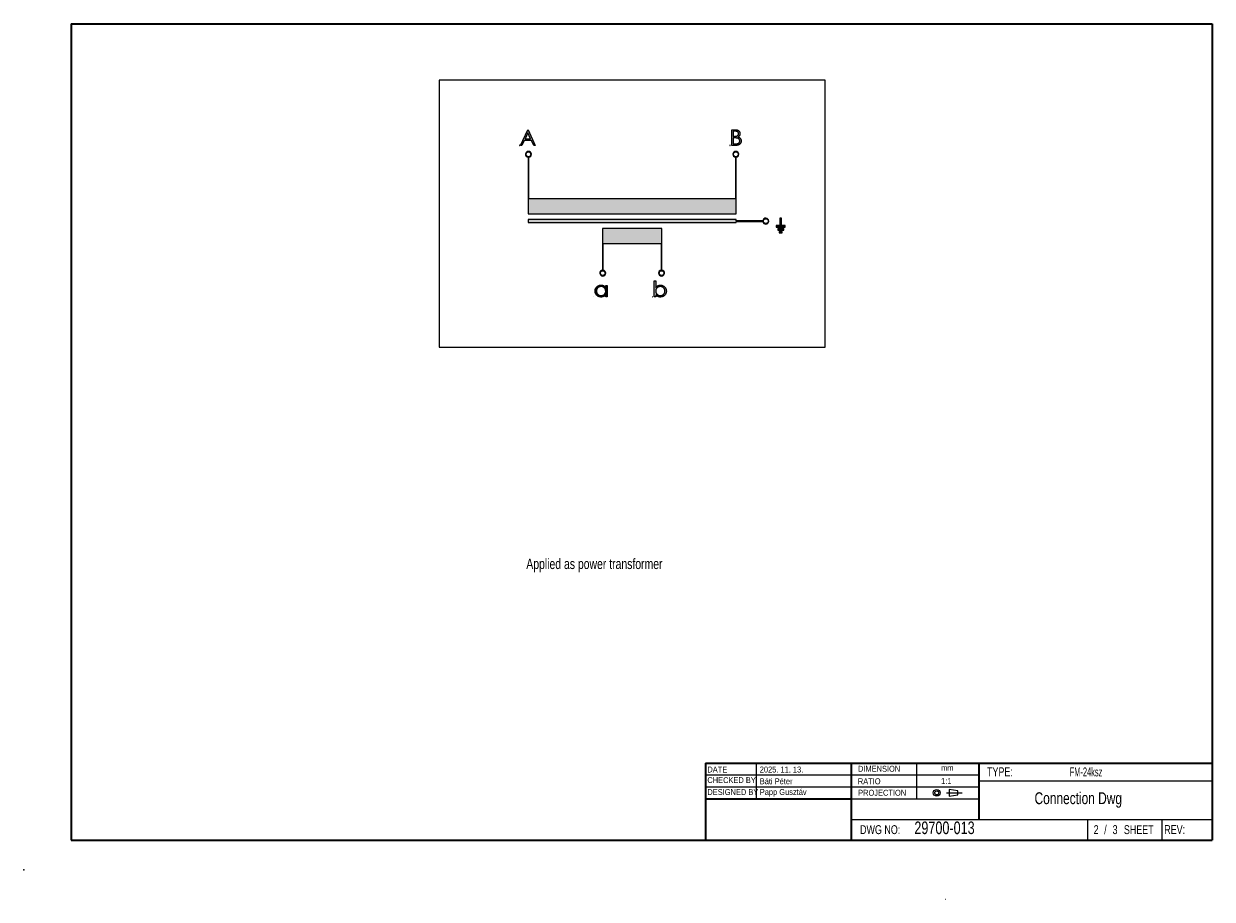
# Paper-space layout 'English' of a CAD drawing. Header units: millimetres. Extents: x 0 to 400, y -10 to 285.
import ezdxf

# ---------------------------------------------------------------- set-up
doc = ezdxf.new("R2010")
doc.units = ezdxf.units.MM
doc.header["$PDSIZE"] = -1
doc.linetypes.add('CENTERX2', pattern=[20.32, 12.7, -2.54, 2.54, -2.54])
doc.styles.add('SLDTEXTSTYLE0', font='TXT', dxfattribs={"width": 0.75})
doc.styles.add('SLDTEXTSTYLE1', font='TXT', dxfattribs={"width": 0.605})

psp = doc.layouts.new('English')

# ---------------------------------------------------------------- hatches: boundary and pattern name
at = {"linetype": 'Continuous'}
h = psp.add_hatch(color=7, dxfattribs=at)
h.paths.add_polyline_path([(171.64, 244.03), (172.15, 244.03), (169.71, 249.32), (169.64, 249.32), (167.13, 244.03), (167.65, 244.03), (168.45, 245.73), (170.85, 245.73)], flags=0)
h.paths.add_polyline_path([(169.67, 248.29), (170.6, 246.27), (168.71, 246.27)], flags=0)
h = psp.add_hatch(color=7, dxfattribs=at)
edge = h.paths.add_edge_path(flags=0)
edge.add_spline(control_points=[(240.44, 246.89), (240.49, 246.92), (240.58, 246.98), (240.71, 247.09), (240.81, 247.22), (240.9, 247.36), (240.97, 247.51), (241.02, 247.67), (241.05, 247.84), (241.05, 247.95), (241.05, 248.01)], knot_values=[0, 0, 0, 0, 0.128234, 0.252451, 0.374261, 0.496377, 0.619448, 0.743419, 0.869431, 1, 1, 1, 1], weights=[1, 1, 1, 1, 1, 1, 1, 1, 1, 1, 1], degree=3, periodic=0)
edge.add_spline(control_points=[(241.05, 248.01), (241.05, 248.07), (241.05, 248.2), (241.01, 248.38), (240.95, 248.55), (240.86, 248.71), (240.76, 248.85), (240.63, 248.98), (240.49, 249.09), (240.36, 249.16), (240.24, 249.21), (240.14, 249.24), (240.03, 249.26), (239.92, 249.29), (239.8, 249.3), (239.66, 249.31), (239.52, 249.32), (239.42, 249.32), (239.37, 249.32)], knot_values=[0, 0, 0, 0, 0.077182, 0.152719, 0.226646, 0.301825, 0.376416, 0.449465, 0.522032, 0.596644, 0.635901, 0.678121, 0.723132, 0.771635, 0.82332, 0.878677, 0.937406, 1, 1, 1, 1], weights=[1, 1, 1, 1, 1, 1, 1, 1, 1, 1, 1, 1, 1, 1, 1, 1, 1, 1, 1], degree=3, periodic=0)
edge.add_line((239.37, 249.32), (238.34, 249.32))
edge.add_line((238.34, 249.32), (238.34, 244.03))
edge.add_line((238.34, 244.03), (239.77, 244.03))
edge.add_spline(control_points=[(239.77, 244.03), (239.83, 244.03), (239.95, 244.03), (240.13, 244.06), (240.3, 244.09), (240.46, 244.14), (240.61, 244.2), (240.75, 244.27), (240.88, 244.36), (241, 244.46), (241.11, 244.58), (241.2, 244.69), (241.28, 244.82), (241.35, 244.95), (241.4, 245.09), (241.43, 245.23), (241.45, 245.38), (241.46, 245.48), (241.46, 245.53)], knot_values=[0, 0, 0, 0, 0.074522, 0.145314, 0.213177, 0.278705, 0.342112, 0.404261, 0.466239, 0.52828, 0.589543, 0.648814, 0.707317, 0.764765, 0.82182, 0.879665, 0.93884, 1, 1, 1, 1], weights=[1, 1, 1, 1, 1, 1, 1, 1, 1, 1, 1, 1, 1, 1, 1, 1, 1, 1, 1], degree=3, periodic=0)
edge.add_spline(control_points=[(241.46, 245.53), (241.46, 245.58), (241.45, 245.68), (241.43, 245.83), (241.4, 245.97), (241.35, 246.11), (241.28, 246.24), (241.21, 246.35), (241.12, 246.46), (241.03, 246.56), (240.91, 246.66), (240.77, 246.74), (240.62, 246.82), (240.5, 246.86), (240.44, 246.89)], knot_values=[0, 0, 0, 0, 0.083354, 0.165113, 0.244471, 0.323858, 0.401709, 0.478603, 0.553616, 0.629777, 0.7097, 0.797086, 0.893943, 1, 1, 1, 1], weights=[1, 1, 1, 1, 1, 1, 1, 1, 1, 1, 1, 1, 1, 1, 1], degree=3, periodic=0)
edge = h.paths.add_edge_path(flags=0)
edge.add_spline(control_points=[(239.46, 248.78), (239.5, 248.78), (239.6, 248.78), (239.73, 248.77), (239.85, 248.75), (239.96, 248.73), (240.06, 248.7), (240.15, 248.67), (240.24, 248.62), (240.31, 248.57), (240.37, 248.52), (240.43, 248.46), (240.47, 248.4), (240.51, 248.33), (240.54, 248.25), (240.56, 248.17), (240.57, 248.09), (240.58, 248.03), (240.58, 248)], knot_values=[0, 0, 0, 0, 0.09126, 0.176546, 0.255515, 0.32897, 0.397569, 0.460759, 0.520282, 0.5766, 0.630098, 0.682521, 0.733159, 0.78413, 0.835598, 0.888182, 0.942997, 1, 1, 1, 1], weights=[1, 1, 1, 1, 1, 1, 1, 1, 1, 1, 1, 1, 1, 1, 1, 1, 1, 1, 1], degree=3, periodic=0)
edge.add_spline(control_points=[(240.58, 248), (240.58, 247.96), (240.57, 247.87), (240.54, 247.74), (240.49, 247.62), (240.42, 247.51), (240.33, 247.4), (240.23, 247.32), (240.11, 247.24), (240.01, 247.19), (239.91, 247.16), (239.83, 247.14), (239.73, 247.12), (239.63, 247.11), (239.52, 247.1), (239.4, 247.09), (239.27, 247.09), (239.18, 247.08), (239.13, 247.08)], knot_values=[0, 0, 0, 0, 0.068636, 0.135185, 0.202717, 0.27157, 0.341133, 0.410222, 0.481168, 0.55446, 0.594294, 0.638261, 0.68681, 0.7394, 0.797711, 0.8603, 0.927699, 1, 1, 1, 1], weights=[1, 1, 1, 1, 1, 1, 1, 1, 1, 1, 1, 1, 1, 1, 1, 1, 1, 1, 1], degree=3, periodic=0)
edge.add_line((239.13, 247.08), (238.81, 247.08))
edge.add_line((238.81, 247.08), (238.81, 248.78))
edge.add_line((238.81, 248.78), (239.46, 248.78))
edge = h.paths.add_edge_path(flags=0)
edge.add_spline(control_points=[(240.12, 246.48), (240.18, 246.46), (240.31, 246.43), (240.48, 246.35), (240.63, 246.25), (240.73, 246.15), (240.81, 246.07), (240.85, 246), (240.89, 245.93), (240.93, 245.85), (240.95, 245.78), (240.97, 245.7), (240.98, 245.62), (240.98, 245.56), (240.98, 245.53)], knot_values=[0, 0, 0, 0, 0.143309, 0.277421, 0.405171, 0.529268, 0.589902, 0.649129, 0.707867, 0.764857, 0.822497, 0.880398, 0.939713, 1, 1, 1, 1], weights=[1, 1, 1, 1, 1, 1, 1, 1, 1, 1, 1, 1, 1, 1, 1], degree=3, periodic=0)
edge.add_spline(control_points=[(240.98, 245.53), (240.98, 245.49), (240.98, 245.4), (240.94, 245.27), (240.89, 245.14), (240.82, 245.02), (240.73, 244.91), (240.62, 244.82), (240.5, 244.74), (240.39, 244.69), (240.29, 244.66), (240.21, 244.63), (240.11, 244.61), (240.01, 244.6), (239.89, 244.59), (239.77, 244.58), (239.63, 244.58), (239.54, 244.57), (239.49, 244.57)], knot_values=[0, 0, 0, 0, 0.066884, 0.133364, 0.200692, 0.271031, 0.342035, 0.412126, 0.483159, 0.556302, 0.59546, 0.639227, 0.687794, 0.740178, 0.798205, 0.860261, 0.927498, 1, 1, 1, 1], weights=[1, 1, 1, 1, 1, 1, 1, 1, 1, 1, 1, 1, 1, 1, 1, 1, 1, 1, 1], degree=3, periodic=0)
edge.add_line((239.49, 244.57), (238.81, 244.57))
edge.add_line((238.81, 244.57), (238.81, 246.54))
edge.add_line((238.81, 246.54), (239.13, 246.54))
edge.add_spline(control_points=[(239.13, 246.54), (239.18, 246.54), (239.29, 246.54), (239.45, 246.54), (239.59, 246.53), (239.72, 246.53), (239.84, 246.52), (239.95, 246.51), (240.04, 246.5), (240.09, 246.48), (240.12, 246.48)], knot_values=[0, 0, 0, 0, 0.170715, 0.328655, 0.473823, 0.605269, 0.722943, 0.828047, 0.920694, 1, 1, 1, 1], weights=[1, 1, 1, 1, 1, 1, 1, 1, 1, 1, 1], degree=3, periodic=0)
h = psp.add_hatch(color=7, dxfattribs=at)
edge = h.paths.add_edge_path(flags=0)
edge.add_line((169.96, 226.03), (169.96, 240.04))
edge.add_arc((169.86, 241.03), 1, 275.7392, 624.2608)
edge.add_line((169.76, 240.04), (169.76, 221.03))
edge.add_line((169.76, 221.03), (239.76, 221.03))
edge.add_line((239.76, 221.03), (239.76, 240.04))
edge.add_arc((239.66, 241.03), 1, 275.7392, 624.2608)
edge.add_line((239.56, 240.04), (239.56, 226.03))
edge.add_line((239.56, 226.03), (169.96, 226.03))
edge = h.paths.add_edge_path(flags=0)
edge.add_arc((239.66, 241.03), 0.8, 0, 360)
edge = h.paths.add_edge_path(flags=0)
edge.add_arc((169.86, 241.03), 0.8, 0, 360)
h = psp.add_hatch(color=7, dxfattribs=at)
edge = h.paths.add_edge_path(flags=0)
edge.add_line((239.76, 218.43), (248.76, 218.43))
edge.add_arc((249.76, 218.53), 1, 185.7392, 534.2608)
edge.add_line((248.76, 218.63), (239.76, 218.63))
edge.add_line((239.76, 218.63), (239.76, 219.03))
edge.add_line((239.76, 219.03), (169.76, 219.03))
edge.add_line((169.76, 219.03), (169.76, 218.03))
edge.add_line((169.76, 218.03), (239.76, 218.03))
edge.add_line((239.76, 218.03), (239.76, 218.43))
edge = h.paths.add_edge_path(flags=0)
edge.add_arc((249.76, 218.53), 0.8, 0, 360)
h = psp.add_hatch(color=7, dxfattribs=at)
edge = h.paths.add_edge_path(flags=0)
edge.add_line((194.76, 216.03), (194.76, 202.03))
edge.add_arc((194.86, 201.03), 1, 95.7392, 444.2608)
edge.add_line((194.96, 202.03), (194.96, 211.03))
edge.add_line((194.96, 211.03), (214.56, 211.03))
edge.add_line((214.56, 211.03), (214.56, 202.03))
edge.add_arc((214.66, 201.03), 1, 95.7392, 444.2608)
edge.add_line((214.76, 202.03), (214.76, 216.03))
edge.add_line((214.76, 216.03), (194.76, 216.03))
edge = h.paths.add_edge_path(flags=0)
edge.add_arc((194.86, 201.03), 0.8, 0, 360)
edge = h.paths.add_edge_path(flags=0)
edge.add_arc((214.66, 201.03), 0.8, 0, 360)
for points in [[(255.01, 219.53), (254.51, 219.53), (254.51, 217.03), (253.26, 217.03), (253.26, 216.53), (256.26, 216.53), (256.26, 217.03), (255.01, 217.03)], [(253.76, 216.03), (253.76, 215.53), (255.76, 215.53), (255.76, 216.03)], [(254.26, 215.03), (254.26, 214.53), (255.26, 214.53), (255.26, 215.03)]]:
    psp.add_hatch(color=7, dxfattribs=at).paths.add_polyline_path(points, flags=0)
h = psp.add_hatch(color=7, dxfattribs=at)
edge = h.paths.add_edge_path(flags=0)
edge.add_spline(control_points=[(192.27, 194.97), (192.27, 194.91), (192.27, 194.77), (192.3, 194.57), (192.35, 194.38), (192.41, 194.2), (192.5, 194.02), (192.6, 193.85), (192.72, 193.7), (192.86, 193.55), (193.01, 193.41), (193.17, 193.29), (193.33, 193.19), (193.51, 193.11), (193.69, 193.04), (193.88, 193), (194.08, 192.97), (194.21, 192.96), (194.28, 192.96)], knot_values=[0, 0, 0, 0, 0.064954, 0.128099, 0.189669, 0.250706, 0.311891, 0.373265, 0.435809, 0.500424, 0.565061, 0.627671, 0.689332, 0.75007, 0.810996, 0.872567, 0.93538, 1, 1, 1, 1], weights=[1, 1, 1, 1, 1, 1, 1, 1, 1, 1, 1, 1, 1, 1, 1, 1, 1, 1, 1], degree=3, periodic=0)
edge.add_spline(control_points=[(194.28, 192.96), (194.36, 192.96), (194.51, 192.97), (194.73, 193), (194.95, 193.06), (195.15, 193.14), (195.34, 193.24), (195.53, 193.37), (195.7, 193.52), (195.81, 193.64), (195.86, 193.7)], knot_values=[0, 0, 0, 0, 0.12763, 0.251855, 0.3727, 0.492835, 0.61373, 0.737915, 0.865702, 1, 1, 1, 1], weights=[1, 1, 1, 1, 1, 1, 1, 1, 1, 1, 1], degree=3, periodic=0)
edge.add_line((195.86, 193.7), (195.86, 193.03))
edge.add_line((195.86, 193.03), (196.34, 193.03))
edge.add_line((196.34, 193.03), (196.34, 196.9))
edge.add_line((196.34, 196.9), (195.86, 196.9))
edge.add_line((195.86, 196.9), (195.86, 196.18))
edge.add_spline(control_points=[(195.86, 196.18), (195.81, 196.25), (195.71, 196.37), (195.55, 196.54), (195.37, 196.67), (195.18, 196.78), (194.97, 196.86), (194.76, 196.92), (194.53, 196.96), (194.38, 196.96), (194.3, 196.97)], knot_values=[0, 0, 0, 0, 0.134804, 0.261894, 0.385202, 0.504745, 0.623985, 0.745346, 0.870138, 1, 1, 1, 1], weights=[1, 1, 1, 1, 1, 1, 1, 1, 1, 1, 1], degree=3, periodic=0)
edge.add_spline(control_points=[(194.3, 196.97), (194.23, 196.96), (194.09, 196.96), (193.89, 196.93), (193.7, 196.89), (193.52, 196.82), (193.34, 196.74), (193.17, 196.64), (193.01, 196.52), (192.86, 196.38), (192.72, 196.24), (192.6, 196.08), (192.5, 195.91), (192.41, 195.74), (192.35, 195.56), (192.3, 195.37), (192.27, 195.18), (192.27, 195.04), (192.27, 194.97)], knot_values=[0, 0, 0, 0, 0.065114, 0.128369, 0.190418, 0.251921, 0.313274, 0.375086, 0.438389, 0.503209, 0.567967, 0.630868, 0.691997, 0.752426, 0.813096, 0.873921, 0.936225, 1, 1, 1, 1], weights=[1, 1, 1, 1, 1, 1, 1, 1, 1, 1, 1, 1, 1, 1, 1, 1, 1, 1, 1], degree=3, periodic=0)
edge = h.paths.add_edge_path(flags=0)
edge.add_spline(control_points=[(195.86, 194.96), (195.86, 194.89), (195.86, 194.75), (195.82, 194.55), (195.75, 194.36), (195.67, 194.18), (195.55, 194.02), (195.42, 193.87), (195.26, 193.74), (195.09, 193.63), (194.9, 193.55), (194.71, 193.48), (194.51, 193.45), (194.37, 193.44), (194.3, 193.44)], knot_values=[0, 0, 0, 0, 0.086544, 0.169548, 0.251501, 0.332864, 0.413824, 0.494444, 0.576897, 0.66176, 0.747448, 0.831336, 0.915198, 1, 1, 1, 1], weights=[1, 1, 1, 1, 1, 1, 1, 1, 1, 1, 1, 1, 1, 1, 1], degree=3, periodic=0)
edge.add_spline(control_points=[(194.3, 193.44), (194.23, 193.44), (194.1, 193.45), (193.9, 193.49), (193.71, 193.55), (193.53, 193.64), (193.36, 193.75), (193.2, 193.88), (193.07, 194.03), (192.95, 194.2), (192.86, 194.39), (192.79, 194.58), (192.75, 194.77), (192.74, 194.9), (192.74, 194.97)], knot_values=[0, 0, 0, 0, 0.083744, 0.166215, 0.248688, 0.332842, 0.416952, 0.500107, 0.583507, 0.669193, 0.754516, 0.837141, 0.918411, 1, 1, 1, 1], weights=[1, 1, 1, 1, 1, 1, 1, 1, 1, 1, 1, 1, 1, 1, 1], degree=3, periodic=0)
edge.add_spline(control_points=[(192.74, 194.97), (192.74, 195.04), (192.75, 195.17), (192.79, 195.36), (192.86, 195.55), (192.95, 195.73), (193.06, 195.9), (193.2, 196.05), (193.35, 196.19), (193.52, 196.3), (193.7, 196.38), (193.9, 196.45), (194.1, 196.48), (194.23, 196.49), (194.3, 196.49)], knot_values=[0, 0, 0, 0, 0.08199, 0.163342, 0.245815, 0.330154, 0.415225, 0.497964, 0.580495, 0.663756, 0.747524, 0.830407, 0.914079, 1, 1, 1, 1], weights=[1, 1, 1, 1, 1, 1, 1, 1, 1, 1, 1, 1, 1, 1, 1], degree=3, periodic=0)
edge.add_spline(control_points=[(194.3, 196.49), (194.36, 196.49), (194.46, 196.49), (194.62, 196.47), (194.77, 196.43), (194.91, 196.38), (195.05, 196.32), (195.18, 196.25), (195.3, 196.15), (195.41, 196.05), (195.52, 195.94), (195.61, 195.82), (195.69, 195.69), (195.75, 195.56), (195.8, 195.42), (195.84, 195.27), (195.86, 195.11), (195.86, 195.01), (195.86, 194.96)], knot_values=[0, 0, 0, 0, 0.066049, 0.130033, 0.192388, 0.253903, 0.314524, 0.375813, 0.437905, 0.501259, 0.564848, 0.626506, 0.687493, 0.748087, 0.808781, 0.870812, 0.934366, 1, 1, 1, 1], weights=[1, 1, 1, 1, 1, 1, 1, 1, 1, 1, 1, 1, 1, 1, 1, 1, 1, 1, 1], degree=3, periodic=0)
h = psp.add_hatch(color=7, dxfattribs=at)
edge = h.paths.add_edge_path(flags=0)
edge.add_spline(control_points=[(216.27, 194.96), (216.27, 195.03), (216.27, 195.16), (216.24, 195.36), (216.19, 195.55), (216.13, 195.73), (216.04, 195.91), (215.94, 196.07), (215.82, 196.23), (215.68, 196.38), (215.53, 196.52), (215.37, 196.64), (215.21, 196.74), (215.03, 196.82), (214.85, 196.89), (214.66, 196.93), (214.46, 196.96), (214.32, 196.96), (214.25, 196.97)], knot_values=[0, 0, 0, 0, 0.064983, 0.127824, 0.189422, 0.250171, 0.311081, 0.372656, 0.435227, 0.499872, 0.564537, 0.627175, 0.688863, 0.749628, 0.810581, 0.872179, 0.935351, 1, 1, 1, 1], weights=[1, 1, 1, 1, 1, 1, 1, 1, 1, 1, 1, 1, 1, 1, 1, 1, 1, 1, 1], degree=3, periodic=0)
edge.add_spline(control_points=[(214.25, 196.97), (214.18, 196.96), (214.03, 196.96), (213.8, 196.92), (213.59, 196.86), (213.39, 196.78), (213.19, 196.67), (213.01, 196.53), (212.84, 196.38), (212.73, 196.26), (212.68, 196.2)], knot_values=[0, 0, 0, 0, 0.126752, 0.250277, 0.371034, 0.49161, 0.61281, 0.737319, 0.865364, 1, 1, 1, 1], weights=[1, 1, 1, 1, 1, 1, 1, 1, 1, 1, 1], degree=3, periodic=0)
edge.add_line((212.68, 196.2), (212.68, 198.46))
edge.add_line((212.68, 198.46), (212.2, 198.46))
edge.add_line((212.2, 198.46), (212.2, 193.03))
edge.add_line((212.2, 193.03), (212.68, 193.03))
edge.add_line((212.68, 193.03), (212.68, 193.75))
edge.add_spline(control_points=[(212.68, 193.75), (212.73, 193.68), (212.83, 193.56), (212.99, 193.39), (213.17, 193.26), (213.36, 193.15), (213.57, 193.07), (213.78, 193), (214.01, 192.97), (214.16, 192.97), (214.24, 192.96)], knot_values=[0, 0, 0, 0, 0.134924, 0.26303, 0.385707, 0.505717, 0.625137, 0.74612, 0.870524, 1, 1, 1, 1], weights=[1, 1, 1, 1, 1, 1, 1, 1, 1, 1, 1], degree=3, periodic=0)
edge.add_spline(control_points=[(214.24, 192.96), (214.31, 192.97), (214.44, 192.97), (214.64, 193), (214.84, 193.04), (215.02, 193.11), (215.2, 193.19), (215.37, 193.29), (215.53, 193.41), (215.68, 193.55), (215.82, 193.69), (215.94, 193.85), (216.04, 194.02), (216.13, 194.19), (216.19, 194.37), (216.24, 194.56), (216.27, 194.76), (216.27, 194.89), (216.27, 194.96)], knot_values=[0, 0, 0, 0, 0.065019, 0.128513, 0.19047, 0.251883, 0.313145, 0.374867, 0.438077, 0.502802, 0.567464, 0.630273, 0.691489, 0.752131, 0.812711, 0.873772, 0.935985, 1, 1, 1, 1], weights=[1, 1, 1, 1, 1, 1, 1, 1, 1, 1, 1, 1, 1, 1, 1, 1, 1, 1, 1], degree=3, periodic=0)
edge = h.paths.add_edge_path(flags=0)
edge.add_spline(control_points=[(212.68, 194.97), (212.68, 195.04), (212.68, 195.18), (212.72, 195.38), (212.79, 195.57), (212.87, 195.74), (212.99, 195.91), (213.12, 196.06), (213.28, 196.18), (213.45, 196.29), (213.64, 196.38), (213.84, 196.44), (214.04, 196.48), (214.17, 196.49), (214.24, 196.49)], knot_values=[0, 0, 0, 0, 0.08604, 0.168978, 0.2499, 0.331199, 0.412455, 0.493598, 0.575986, 0.661382, 0.747581, 0.831818, 0.915265, 1, 1, 1, 1], weights=[1, 1, 1, 1, 1, 1, 1, 1, 1, 1, 1, 1, 1, 1, 1], degree=3, periodic=0)
edge.add_spline(control_points=[(214.24, 196.49), (214.31, 196.49), (214.44, 196.48), (214.64, 196.44), (214.83, 196.38), (215.01, 196.29), (215.18, 196.18), (215.34, 196.05), (215.47, 195.9), (215.59, 195.72), (215.68, 195.54), (215.75, 195.35), (215.79, 195.16), (215.8, 195.02), (215.8, 194.96)], knot_values=[0, 0, 0, 0, 0.083348, 0.16543, 0.247944, 0.331746, 0.415897, 0.499093, 0.582534, 0.668017, 0.753382, 0.836195, 0.917934, 1, 1, 1, 1], weights=[1, 1, 1, 1, 1, 1, 1, 1, 1, 1, 1, 1, 1, 1, 1], degree=3, periodic=0)
edge.add_spline(control_points=[(215.8, 194.96), (215.8, 194.89), (215.79, 194.76), (215.75, 194.56), (215.68, 194.37), (215.59, 194.19), (215.48, 194.02), (215.34, 193.87), (215.19, 193.74), (215.02, 193.63), (214.84, 193.55), (214.64, 193.48), (214.44, 193.45), (214.31, 193.44), (214.24, 193.44)], knot_values=[0, 0, 0, 0, 0.082059, 0.16305, 0.245593, 0.3302, 0.414735, 0.497543, 0.580144, 0.663474, 0.747313, 0.830264, 0.914007, 1, 1, 1, 1], weights=[1, 1, 1, 1, 1, 1, 1, 1, 1, 1, 1, 1, 1, 1, 1], degree=3, periodic=0)
edge.add_spline(control_points=[(214.24, 193.44), (214.18, 193.44), (214.08, 193.44), (213.92, 193.46), (213.77, 193.5), (213.63, 193.55), (213.49, 193.61), (213.36, 193.68), (213.24, 193.77), (213.13, 193.88), (213.02, 193.99), (212.93, 194.11), (212.85, 194.24), (212.79, 194.37), (212.74, 194.51), (212.7, 194.66), (212.68, 194.81), (212.68, 194.92), (212.68, 194.97)], knot_values=[0, 0, 0, 0, 0.066061, 0.130057, 0.192423, 0.253949, 0.314977, 0.375902, 0.438099, 0.501464, 0.56477, 0.626438, 0.687436, 0.748042, 0.808747, 0.870788, 0.934354, 1, 1, 1, 1], weights=[1, 1, 1, 1, 1, 1, 1, 1, 1, 1, 1, 1, 1, 1, 1, 1, 1, 1, 1], degree=3, periodic=0)

# ---------------------------------------------------------------- linework, layer by layer
at = {"color": 7, "linetype": 'Continuous', "lineweight": 35}
for p, q in [((16, 285), (400, 285)), ((16, 285), (16, 10)), ((400, 285), (400, 10)), ((229.5, 36), (229.5, 10)), ((229.5, 36), (400, 36)), ((278.5, 36), (278.5, 10)), ((321.5, 36), (321.5, 17)), ((229.5, 24), (278.5, 24)), ((16, 10), (400, 10))]:
    psp.add_line(p, q, dxfattribs=at)
at = {"color": 7, "linetype": 'Continuous', "lineweight": 25}
for p, q in [((139.76, 266.03), (139.76, 176.03)), ((269.76, 266.03), (139.76, 266.03)), ((269.76, 176.03), (269.76, 266.03)), ((167.13, 244.03), (169.64, 249.32)), ((169.67, 248.29), (168.71, 246.27)), ((169.64, 249.32), (169.71, 249.32)), ((170.6, 246.27), (169.67, 248.29)), ((169.71, 249.32), (172.15, 244.03)), ((238.34, 249.32), (239.37, 249.32)), ((238.34, 244.03), (238.34, 249.32)), ((239.46, 248.78), (238.81, 248.78)), ((238.81, 248.78), (238.81, 247.08)), ((166.91, 244.08), (166.86, 244.08)), ((166.86, 244.08), (166.86, 244.03)), ((166.86, 244.03), (166.91, 244.03)), ((166.91, 244.03), (166.91, 244.08)), ((167.65, 244.03), (167.13, 244.03)), ((168.45, 245.73), (167.65, 244.03)), ((170.85, 245.73), (168.45, 245.73)), ((168.71, 246.27), (170.6, 246.27)), ((171.64, 244.03), (170.85, 245.73)), ((172.15, 244.03), (171.64, 244.03)), ((237.71, 244.08), (237.66, 244.08)), ((237.66, 244.08), (237.66, 244.03)), ((237.66, 244.03), (237.71, 244.03)), ((237.71, 244.03), (237.71, 244.08)), ((239.77, 244.03), (238.34, 244.03)), ((238.81, 247.08), (239.13, 247.08)), ((239.13, 246.54), (238.81, 246.54)), ((238.81, 246.54), (238.81, 244.57)), ((238.81, 244.57), (239.49, 244.57)), ((169.76, 240.04), (169.76, 221.03)), ((169.96, 226.03), (169.96, 240.04)), ((239.56, 240.04), (239.56, 226.03)), ((239.76, 221.03), (239.76, 240.04)), ((239.56, 226.03), (169.96, 226.03)), ((169.76, 221.03), (239.76, 221.03)), ((239.76, 219.03), (169.76, 219.03)), ((169.76, 219.03), (169.76, 218.03)), ((169.76, 218.03), (239.76, 218.03)), ((194.76, 216.03), (194.76, 202.03)), ((214.76, 216.03), (194.76, 216.03)), ((214.76, 202.03), (214.76, 216.03)), ((239.76, 218.63), (239.76, 219.03)), ((248.76, 218.63), (239.76, 218.63)), ((239.76, 218.43), (248.76, 218.43)), ((239.76, 218.03), (239.76, 218.43)), ((253.26, 217.03), (253.26, 216.53)), ((254.51, 217.03), (253.26, 217.03)), ((253.26, 216.53), (256.26, 216.53)), ((253.76, 216.03), (253.76, 215.53)), ((255.76, 216.03), (253.76, 216.03)), ((254.51, 219.53), (254.51, 217.03)), ((255.01, 219.53), (254.51, 219.53)), ((255.01, 217.03), (255.01, 219.53)), ((256.26, 217.03), (255.01, 217.03)), ((255.76, 215.53), (255.76, 216.03)), ((256.26, 216.53), (256.26, 217.03)), ((253.76, 215.53), (255.76, 215.53)), ((254.26, 215.03), (254.26, 214.53)), ((255.26, 215.03), (254.26, 215.03)), ((254.26, 214.53), (255.26, 214.53)), ((255.26, 214.53), (255.26, 215.03)), ((194.96, 211.03), (214.56, 211.03)), ((194.96, 202.03), (194.96, 211.03)), ((214.56, 211.03), (214.56, 202.03)), ((195.86, 196.18), (195.86, 196.9)), ((195.86, 196.9), (196.34, 196.9)), ((196.34, 196.9), (196.34, 193.03)), ((212.2, 193.03), (212.2, 198.46)), ((212.2, 198.46), (212.68, 198.46)), ((212.68, 198.46), (212.68, 196.2)), ((191.91, 193.08), (191.86, 193.08)), ((191.86, 193.08), (191.86, 193.03)), ((191.86, 193.03), (191.91, 193.03)), ((191.91, 193.03), (191.91, 193.08)), ((195.86, 193.03), (195.86, 193.7)), ((196.34, 193.03), (195.86, 193.03)), ((211.71, 193.08), (211.66, 193.08)), ((211.66, 193.08), (211.66, 193.03)), ((211.66, 193.03), (211.71, 193.03)), ((211.71, 193.03), (211.71, 193.08)), ((212.68, 193.03), (212.2, 193.03)), ((212.68, 193.75), (212.68, 193.03)), ((139.76, 176.03), (269.76, 176.03))]:
    psp.add_line(p, q, dxfattribs=at)
at = {"color": 7, "linetype": 'Continuous', "lineweight": 18}
for p, q in [((246.5, 36), (246.5, 24)), ((300.5, 36), (300.5, 24)), ((229.5, 32), (321.5, 32)), ((229.5, 28), (321.5, 28)), ((321.5, 30), (400, 30)), ((278.5, 24), (321.5, 24)), ((311.44, 27.11), (311.44, 24.82)), ((314.4, 26.64), (311.44, 27.11)), ((311.44, 24.82), (314.4, 25.3)), ((314.4, 25.3), (314.4, 26.64)), ((278.5, 17), (400, 17)), ((358, 17), (358, 10)), ((383, 17), (383, 10)), ((310.07, -9.86), (310.23, -9.86))]:
    psp.add_line(p, q, dxfattribs=at)
at = {"color": 7, "linetype": 'CENTERX2', "lineweight": 18}
psp.add_line((310.59, 25.97), (315.8, 25.97), dxfattribs=at)
at = {"color": 7, "linetype": 'Continuous', "lineweight": 25}
for centre in [(169.86, 241.03), (239.66, 241.03), (249.76, 218.53), (194.86, 201.03), (214.66, 201.03)]:
    psp.add_circle(centre, 0.8, dxfattribs=at)
at = {"color": 7, "linetype": 'Continuous', "lineweight": 18}
for radius in [1.15, 0.671]:
    psp.add_circle((307.28, 25.97), radius, dxfattribs=at)
at = {"color": 7, "linetype": 'Continuous', "lineweight": 25}
for centre, start, end in [((169.86, 241.03), 275.7392, 264.2608), ((239.66, 241.03), 275.7392, 264.2608), ((249.76, 218.53), 185.7392, 174.2608), ((194.86, 201.03), 95.7392, 84.2608), ((214.66, 201.03), 95.7392, 84.2608)]:
    psp.add_arc(centre, 1, start, end, dxfattribs=at)
for points, knots in [([(239.13, 247.08), (239.18, 247.08), (239.27, 247.09), (239.4, 247.09), (239.52, 247.1), (239.63, 247.11), (239.73, 247.12), (239.83, 247.14), (239.91, 247.16), (240.01, 247.19), (240.11, 247.24), (240.23, 247.32), (240.33, 247.4), (240.42, 247.51), (240.49, 247.62), (240.54, 247.74), (240.57, 247.87), (240.58, 247.96), (240.58, 248)], [0, 0, 0, 0, 0.072301, 0.1397, 0.202289, 0.2606, 0.31319, 0.361739, 0.405706, 0.44554, 0.518832, 0.589778, 0.658867, 0.72843, 0.797283, 0.864815, 0.931364, 1, 1, 1, 1]), ([(239.37, 249.32), (239.42, 249.32), (239.52, 249.32), (239.66, 249.31), (239.8, 249.3), (239.92, 249.29), (240.03, 249.26), (240.14, 249.24), (240.24, 249.21), (240.36, 249.16), (240.49, 249.09), (240.63, 248.98), (240.76, 248.85), (240.86, 248.71), (240.95, 248.55), (241.01, 248.38), (241.05, 248.2), (241.05, 248.07), (241.05, 248.01)], [0, 0, 0, 0, 0.062594, 0.121323, 0.17668, 0.228365, 0.276868, 0.321879, 0.364099, 0.403356, 0.477968, 0.550535, 0.623584, 0.698175, 0.773354, 0.847281, 0.922818, 1, 1, 1, 1]), ([(240.58, 248), (240.58, 248.03), (240.57, 248.09), (240.56, 248.17), (240.54, 248.25), (240.51, 248.33), (240.47, 248.4), (240.43, 248.46), (240.37, 248.52), (240.31, 248.57), (240.24, 248.62), (240.15, 248.67), (240.06, 248.7), (239.96, 248.73), (239.85, 248.75), (239.73, 248.77), (239.6, 248.78), (239.5, 248.78), (239.46, 248.78)], [0, 0, 0, 0, 0.057003, 0.111818, 0.164402, 0.21587, 0.266841, 0.317479, 0.369902, 0.4234, 0.479718, 0.539241, 0.602431, 0.67103, 0.744485, 0.823454, 0.90874, 1, 1, 1, 1]), ([(241.05, 248.01), (241.05, 247.95), (241.05, 247.84), (241.02, 247.67), (240.97, 247.51), (240.9, 247.36), (240.81, 247.22), (240.71, 247.09), (240.58, 246.98), (240.49, 246.92), (240.44, 246.89)], [0, 0, 0, 0, 0.130569, 0.256581, 0.380552, 0.503623, 0.625739, 0.747549, 0.871766, 1, 1, 1, 1]), ([(240.12, 246.48), (240.09, 246.48), (240.04, 246.5), (239.95, 246.51), (239.84, 246.52), (239.72, 246.53), (239.59, 246.53), (239.45, 246.54), (239.29, 246.54), (239.18, 246.54), (239.13, 246.54)], [0, 0, 0, 0, 0.079306, 0.171953, 0.277057, 0.394731, 0.526177, 0.671345, 0.829285, 1, 1, 1, 1]), ([(239.49, 244.57), (239.54, 244.57), (239.63, 244.58), (239.77, 244.58), (239.89, 244.59), (240.01, 244.6), (240.11, 244.61), (240.21, 244.63), (240.29, 244.66), (240.39, 244.69), (240.5, 244.74), (240.62, 244.82), (240.73, 244.91), (240.82, 245.02), (240.89, 245.14), (240.94, 245.27), (240.98, 245.4), (240.98, 245.49), (240.98, 245.53)], [0, 0, 0, 0, 0.072502, 0.139739, 0.201795, 0.259822, 0.312206, 0.360773, 0.40454, 0.443698, 0.516841, 0.587874, 0.657965, 0.728969, 0.799308, 0.866636, 0.933116, 1, 1, 1, 1]), ([(241.46, 245.53), (241.46, 245.48), (241.45, 245.38), (241.43, 245.23), (241.4, 245.09), (241.35, 244.95), (241.28, 244.82), (241.2, 244.69), (241.11, 244.58), (241, 244.46), (240.88, 244.36), (240.75, 244.27), (240.61, 244.2), (240.46, 244.14), (240.3, 244.09), (240.13, 244.06), (239.95, 244.03), (239.83, 244.03), (239.77, 244.03)], [0, 0, 0, 0, 0.06116, 0.120335, 0.17818, 0.235235, 0.292683, 0.351186, 0.410457, 0.47172, 0.533761, 0.595739, 0.657888, 0.721295, 0.786823, 0.854686, 0.925478, 1, 1, 1, 1]), ([(240.98, 245.53), (240.98, 245.56), (240.98, 245.62), (240.97, 245.7), (240.95, 245.78), (240.93, 245.85), (240.89, 245.93), (240.85, 246), (240.81, 246.07), (240.73, 246.15), (240.63, 246.25), (240.48, 246.35), (240.31, 246.43), (240.18, 246.46), (240.12, 246.48)], [0, 0, 0, 0, 0.060287, 0.119602, 0.177503, 0.235143, 0.292133, 0.350871, 0.410098, 0.470732, 0.594829, 0.722579, 0.856691, 1, 1, 1, 1]), ([(240.44, 246.89), (240.5, 246.86), (240.62, 246.82), (240.77, 246.74), (240.91, 246.66), (241.03, 246.56), (241.12, 246.46), (241.21, 246.35), (241.28, 246.24), (241.35, 246.11), (241.4, 245.97), (241.43, 245.83), (241.45, 245.68), (241.46, 245.58), (241.46, 245.53)], [0, 0, 0, 0, 0.106057, 0.202914, 0.2903, 0.370223, 0.446384, 0.521397, 0.598291, 0.676142, 0.755529, 0.834887, 0.916646, 1, 1, 1, 1]), ([(192.27, 194.97), (192.27, 195.04), (192.27, 195.18), (192.3, 195.37), (192.35, 195.56), (192.41, 195.74), (192.5, 195.91), (192.6, 196.08), (192.72, 196.24), (192.86, 196.38), (193.01, 196.52), (193.17, 196.64), (193.34, 196.74), (193.52, 196.82), (193.7, 196.89), (193.89, 196.93), (194.09, 196.96), (194.23, 196.96), (194.3, 196.97)], [0, 0, 0, 0, 0.063775, 0.126079, 0.186904, 0.247574, 0.308003, 0.369132, 0.432033, 0.496791, 0.561611, 0.624914, 0.686726, 0.748079, 0.809582, 0.871631, 0.934886, 1, 1, 1, 1]), ([(194.3, 196.49), (194.23, 196.49), (194.1, 196.48), (193.9, 196.45), (193.7, 196.38), (193.52, 196.3), (193.35, 196.19), (193.2, 196.05), (193.06, 195.9), (192.95, 195.73), (192.86, 195.55), (192.79, 195.36), (192.75, 195.17), (192.74, 195.04), (192.74, 194.97)], [0, 0, 0, 0, 0.085921, 0.169593, 0.252476, 0.336244, 0.419505, 0.502036, 0.584775, 0.669846, 0.754185, 0.836658, 0.91801, 1, 1, 1, 1]), ([(194.3, 196.97), (194.38, 196.96), (194.53, 196.96), (194.76, 196.92), (194.97, 196.86), (195.18, 196.78), (195.37, 196.67), (195.55, 196.54), (195.71, 196.37), (195.81, 196.25), (195.86, 196.18)], [0, 0, 0, 0, 0.129862, 0.254654, 0.376015, 0.495255, 0.614798, 0.738106, 0.865196, 1, 1, 1, 1]), ([(195.86, 194.96), (195.86, 195.01), (195.86, 195.11), (195.84, 195.27), (195.8, 195.42), (195.75, 195.56), (195.69, 195.69), (195.61, 195.82), (195.52, 195.94), (195.41, 196.05), (195.3, 196.15), (195.18, 196.25), (195.05, 196.32), (194.91, 196.38), (194.77, 196.43), (194.62, 196.47), (194.46, 196.49), (194.36, 196.49), (194.3, 196.49)], [0, 0, 0, 0, 0.065634, 0.129188, 0.191219, 0.251913, 0.312507, 0.373494, 0.435152, 0.498741, 0.562095, 0.624187, 0.685476, 0.746097, 0.807612, 0.869967, 0.933951, 1, 1, 1, 1]), ([(212.68, 196.2), (212.73, 196.26), (212.84, 196.38), (213.01, 196.53), (213.19, 196.67), (213.39, 196.78), (213.59, 196.86), (213.8, 196.92), (214.03, 196.96), (214.18, 196.96), (214.25, 196.97)], [0, 0, 0, 0, 0.134636, 0.262681, 0.38719, 0.50839, 0.628966, 0.749723, 0.873248, 1, 1, 1, 1]), ([(214.24, 196.49), (214.17, 196.49), (214.04, 196.48), (213.84, 196.44), (213.64, 196.38), (213.45, 196.29), (213.28, 196.18), (213.12, 196.06), (212.99, 195.91), (212.87, 195.74), (212.79, 195.57), (212.72, 195.38), (212.68, 195.18), (212.68, 195.04), (212.68, 194.97)], [0, 0, 0, 0, 0.084735, 0.168182, 0.252419, 0.338618, 0.424014, 0.506402, 0.587545, 0.668801, 0.7501, 0.831022, 0.91396, 1, 1, 1, 1]), ([(215.8, 194.96), (215.8, 195.02), (215.79, 195.16), (215.75, 195.35), (215.68, 195.54), (215.59, 195.72), (215.47, 195.9), (215.34, 196.05), (215.18, 196.18), (215.01, 196.29), (214.83, 196.38), (214.64, 196.44), (214.44, 196.48), (214.31, 196.49), (214.24, 196.49)], [0, 0, 0, 0, 0.082066, 0.163805, 0.246618, 0.331983, 0.417466, 0.500907, 0.584103, 0.668254, 0.752056, 0.83457, 0.916652, 1, 1, 1, 1]), ([(214.25, 196.97), (214.32, 196.96), (214.46, 196.96), (214.66, 196.93), (214.85, 196.89), (215.03, 196.82), (215.21, 196.74), (215.37, 196.64), (215.53, 196.52), (215.68, 196.38), (215.82, 196.23), (215.94, 196.07), (216.04, 195.91), (216.13, 195.73), (216.19, 195.55), (216.24, 195.36), (216.27, 195.16), (216.27, 195.03), (216.27, 194.96)], [0, 0, 0, 0, 0.064649, 0.127821, 0.189419, 0.250372, 0.311137, 0.372825, 0.435463, 0.500128, 0.564773, 0.627344, 0.688919, 0.749829, 0.810578, 0.872176, 0.935017, 1, 1, 1, 1]), ([(194.28, 192.96), (194.21, 192.96), (194.08, 192.97), (193.88, 193), (193.69, 193.04), (193.51, 193.11), (193.33, 193.19), (193.17, 193.29), (193.01, 193.41), (192.86, 193.55), (192.72, 193.7), (192.6, 193.85), (192.5, 194.02), (192.41, 194.2), (192.35, 194.38), (192.3, 194.57), (192.27, 194.77), (192.27, 194.91), (192.27, 194.97)], [0, 0, 0, 0, 0.06462, 0.127433, 0.189004, 0.24993, 0.310668, 0.372329, 0.434939, 0.499576, 0.564191, 0.626735, 0.688109, 0.749294, 0.810331, 0.871901, 0.935046, 1, 1, 1, 1]), ([(192.74, 194.97), (192.74, 194.9), (192.75, 194.77), (192.79, 194.58), (192.86, 194.39), (192.95, 194.2), (193.07, 194.03), (193.2, 193.88), (193.36, 193.75), (193.53, 193.64), (193.71, 193.55), (193.9, 193.49), (194.1, 193.45), (194.23, 193.44), (194.3, 193.44)], [0, 0, 0, 0, 0.081589, 0.162859, 0.245484, 0.330807, 0.416493, 0.499893, 0.583048, 0.667158, 0.751312, 0.833785, 0.916256, 1, 1, 1, 1]), ([(195.86, 193.7), (195.81, 193.64), (195.7, 193.52), (195.53, 193.37), (195.34, 193.24), (195.15, 193.14), (194.95, 193.06), (194.73, 193), (194.51, 192.97), (194.36, 192.96), (194.28, 192.96)], [0, 0, 0, 0, 0.134298, 0.262085, 0.38627, 0.507165, 0.6273, 0.748145, 0.87237, 1, 1, 1, 1]), ([(194.3, 193.44), (194.37, 193.44), (194.51, 193.45), (194.71, 193.48), (194.9, 193.55), (195.09, 193.63), (195.26, 193.74), (195.42, 193.87), (195.55, 194.02), (195.67, 194.18), (195.75, 194.36), (195.82, 194.55), (195.86, 194.75), (195.86, 194.89), (195.86, 194.96)], [0, 0, 0, 0, 0.084802, 0.168664, 0.252552, 0.33824, 0.423103, 0.505556, 0.586176, 0.667136, 0.748499, 0.830452, 0.913456, 1, 1, 1, 1]), ([(212.68, 194.97), (212.68, 194.92), (212.68, 194.81), (212.7, 194.66), (212.74, 194.51), (212.79, 194.37), (212.85, 194.24), (212.93, 194.11), (213.02, 193.99), (213.13, 193.88), (213.24, 193.77), (213.36, 193.68), (213.49, 193.61), (213.63, 193.55), (213.77, 193.5), (213.92, 193.46), (214.08, 193.44), (214.18, 193.44), (214.24, 193.44)], [0, 0, 0, 0, 0.065646, 0.129212, 0.191253, 0.251958, 0.312564, 0.373562, 0.43523, 0.498536, 0.561901, 0.624098, 0.685023, 0.746051, 0.807577, 0.869943, 0.933939, 1, 1, 1, 1]), ([(214.24, 192.96), (214.16, 192.97), (214.01, 192.97), (213.78, 193), (213.57, 193.07), (213.36, 193.15), (213.17, 193.26), (212.99, 193.39), (212.83, 193.56), (212.73, 193.68), (212.68, 193.75)], [0, 0, 0, 0, 0.129476, 0.25388, 0.374863, 0.494283, 0.614293, 0.73697, 0.865076, 1, 1, 1, 1]), ([(216.27, 194.96), (216.27, 194.89), (216.27, 194.76), (216.24, 194.56), (216.19, 194.37), (216.13, 194.19), (216.04, 194.02), (215.94, 193.85), (215.82, 193.69), (215.68, 193.55), (215.53, 193.41), (215.37, 193.29), (215.2, 193.19), (215.02, 193.11), (214.84, 193.04), (214.64, 193), (214.44, 192.97), (214.31, 192.97), (214.24, 192.96)], [0, 0, 0, 0, 0.064015, 0.126228, 0.187289, 0.247869, 0.308511, 0.369727, 0.432536, 0.497198, 0.561923, 0.625133, 0.686855, 0.748117, 0.80953, 0.871487, 0.934981, 1, 1, 1, 1]), ([(214.24, 193.44), (214.31, 193.44), (214.44, 193.45), (214.64, 193.48), (214.84, 193.55), (215.02, 193.63), (215.19, 193.74), (215.34, 193.87), (215.48, 194.02), (215.59, 194.19), (215.68, 194.37), (215.75, 194.56), (215.79, 194.76), (215.8, 194.89), (215.8, 194.96)], [0, 0, 0, 0, 0.085993, 0.169736, 0.252687, 0.336526, 0.419856, 0.502457, 0.585265, 0.6698, 0.754407, 0.83695, 0.917941, 1, 1, 1, 1])]:
    psp.add_open_spline(points, degree=3, knots=knots, dxfattribs=at)
at = {"color": 7, "linetype": 'Continuous', "lineweight": 0}
psp.add_point((0, 0), dxfattribs=at)

# ---------------------------------------------------------------- texts
for s, insert, char_height, attachment_point, style in [('Applied as power transformer', (169.14, 104.85), 3.5, 1, 'SLDTEXTSTYLE0'), ('DATE', (230.08, 34.82), 2, 1, 'SLDTEXTSTYLE0'), ('2025. 11. 13.', (247.72, 34.82), 2, 1, 'SLDTEXTSTYLE0'), ('DIMENSION', (280.78, 35.08), 2, 1, 'SLDTEXTSTYLE0'), ('mm', (308.74, 35.4), 2, 1, 'SLDTEXTSTYLE0'), ('TYPE:', (324.2, 34.57), 3, 1, 'SLDTEXTSTYLE0'), ('FM-24ksz', (357.52, 34.51), 3, 2, 'SLDTEXTSTYLE1'), ('CHECKED BY', (230.08, 31.26), 2, 1, 'SLDTEXTSTYLE0'), ('Báti Péter', (247.72, 30.87), 2, 1, 'SLDTEXTSTYLE0'), ('RATIO', (280.72, 30.87), 2, 1, 'SLDTEXTSTYLE0'), ('1:1', (308.74, 30.95), 2, 1, 'SLDTEXTSTYLE0'), ('DESIGNED BY', (230.08, 27.23), 2, 1, 'SLDTEXTSTYLE0'), ('Papp Gusztáv', (247.72, 27.25), 2, 1, 'SLDTEXTSTYLE0'), ('PROJECTION', (280.83, 27), 2, 1, 'SLDTEXTSTYLE0'), ('Connection Dwg', (354.92, 26.16), 4, 2, 'SLDTEXTSTYLE0'), ('29700-013', (299.74, 16.31), 4.233, 1, 'SLDTEXTSTYLE0'), ('DWG NO:', (281.47, 15.08), 3, 1, 'SLDTEXTSTYLE0'), ('2', (360.08, 15.08), 3, 1, 'SLDTEXTSTYLE0'), ('/', (363.64, 15.08), 3, 1, 'SLDTEXTSTYLE0'), ('3', (366.45, 15.08), 3, 1, 'SLDTEXTSTYLE0'), ('SHEET', (370.26, 15.08), 3, 1, 'SLDTEXTSTYLE0'), ('REV:', (383.85, 15.12), 3, 1, 'SLDTEXTSTYLE0')]:
    psp.add_mtext(s, dxfattribs=dict(at, insert=insert, char_height=char_height, attachment_point=attachment_point, style=style))

doc.saveas('drawing.dxf')
